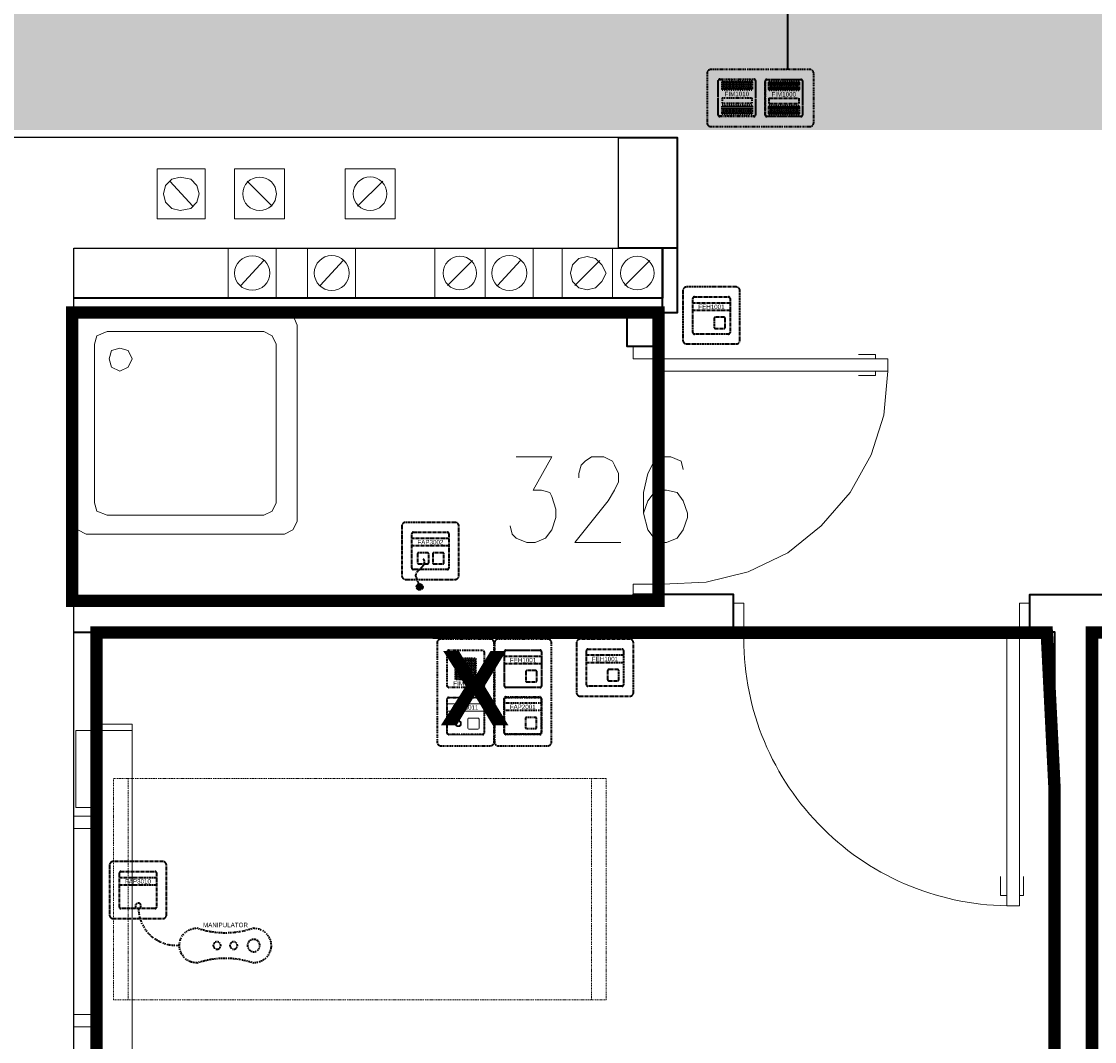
# Model space of a CAD drawing. Header units: millimetres. Extents: x 1 to 17496, y 1 to 30809.
# Tile 247 of 256: x 12126 to 12559, y 28415 to 28827. Entities that reach past the tile are written whole.
import ezdxf
from ezdxf.enums import TextEntityAlignment as Align

# ---------------------------------------------------------------- set-up
doc = ezdxf.new("R2010")
doc.units = ezdxf.units.MM
doc.linetypes.add('BORDER', pattern=[1.75, 0.5, -0.25, 0.5, -0.25, 0, -0.25])
doc.linetypes.add('CENTER', pattern=[2, 1.25, -0.25, 0.25, -0.25])
for name, color, linetype, lineweight in [('0_Przyz_do demontażu', 1, 'CENTER', 40), ('0_Przyz_FAP2001', 1, 'BORDER', 40), ('0_Przyz_FAP3002', 1, 'CENTER', 40), ('0_Przyz_FAP3010', 1, 'CENTER', 40), ('0_Przyz_FEH-1001', 1, 'CENTER', 40), ('0_Przyz_FIM1000', 1, 'CENTER', 40), ('0_Przyz_FIM1100', 1, 'BORDER', 40), ('0_Przyz_Manipulator', 1, 'BORDER', 40), ('0_Przyz_Ramka x4', 1, 'BORDER', 40), ('0_Przyz_Sala chorych', 5, 'BORDER', 40), ('0_Przyz_WC pacjenta', 30, 'CENTER', 40), ('0_Przyz_łóżko', 150, 'BORDER', 40), ('2DE_OBJ_ABB-SIGNAL', 7, 'Continuous', 18), ('N_SSP_ewakuacja', 4, 'CENTER', 40)]:
    doc.layers.add(name, color=color, linetype=linetype, lineweight=lineweight)
for name, color, linetype in [('2DE_TXTMARK', 41, 'Continuous'), ('2DE_TXTNUM', 11, 'Continuous'), ('PDF _Geometria', 7, 'Continuous')]:
    doc.layers.add(name, color=color, linetype=linetype)
doc.styles.add('arial', font='arialbd.ttf')
doc.styles.add('CP_ATTR', font='ARIAL.TTF')
doc.styles.add('CP_ELATT', font='ARIAL.TTF')

# ---------------------------------------------------------------- blocks, each defined once
blk = doc.blocks.new('2de_abb_sig_001_fzxmh7f')
for p, q in [((15, 5), (0, 5)), ((15, 2), (0, 2)), ((8.57, -1.2), (8.57, -4.8)), ((12.63, -0.75), (9.01, -0.75)), ((13.07, -4.8), (13.07, -1.2)), ((9.02, -5.25), (12.62, -5.25)), ((13.07, -4.35), (13.07, -4.35))]:
    blk.add_line(p, q)
at = {"flags": 128}
for points in [[(0, -6.9), (0, 6.9)], [(0.6, 7.5), (14.4, 7.5)], [(15, 6.9), (15, -6.9)], [(14.4, -7.5), (0.6, -7.5)]]:
    blk.add_lwpolyline(points, dxfattribs=at)
for centre, radius, start, end in [((0.6, 6.9), 0.6, 90, 180), ((14.4, 6.9), 0.6, 0, 90), ((9.02, -1.2), 0.45, 88.7598, 180), ((12.62, -1.2), 0.45, 0, 91.2402), ((0.6, -6.9), 0.6, 180, 270), ((9.02, -4.8), 0.45, 180, 270), ((12.62, -4.8), 0.45, 270, 0), ((14.4, -6.9), 0.6, 270, 0)]:
    blk.add_arc(centre, radius, start, end)
at = {"linetype": 'Continuous', "style": 'CP_ATTR', "flags": 9}
for tag in ['NAME', 'ARTICLE', 'MARK2', 'OTHER1', 'PRODUCT-TYPE', 'ORDER-NO', 'PRODUCER', 'VOLTAGE', 'CURRENT', 'POWER', 'CHARACTER', 'IP', 'OTHER', 'LINK', 'WEIGHT', 'NUMBER', 'GROUP', 'FUNCTION', 'EL-STATUS']:
    blk.add_attdef(tag, text='', height=0.00005, dxfattribs=at).set_placement((0, -6.9), align=Align.MIDDLE_LEFT)
at = {"layer": '2DE_TXTMARK', "linetype": 'ByBlock', "style": 'CP_ATTR', "width": 0.8, "flags": 8}
blk.add_attdef('MARK1', text='', height=1.8, dxfattribs=at).set_placement((7.5, 3.5), align=Align.MIDDLE_CENTER)
at = {"layer": '2DE_TXTNUM', "style": 'CP_ELATT', "width": 0.8}
blk.add_attdef('TAG', text='', height=2.5, dxfattribs=at).set_placement((7.5, 9), align=Align.CENTER)
blk = doc.blocks.new('2de_abb_sig_045_1psoxj')
blk.add_lwpolyline([(0, 20), (0, 0, 0.414214), (1.5, -1.5), (21.5, -1.5, 0.414214), (23, 0), (23, 20, 0.414214), (21.5, 21.5), (1.5, 21.5, 0.414214)], format="xyb", close=True)
at = {"flags": 128}
for points in [[(4.6, 17.5), (18.4, 17.5)], [(4, 3.1), (4, 16.9)], [(19, 16.9), (19, 3.1)], [(18.4, 2.5), (4.6, 2.5)]]:
    blk.add_lwpolyline(points, dxfattribs=at)
for centre, start, end in [((4.6, 16.9), 90, 180), ((18.4, 16.9), 0, 90), ((4.6, 3.1), 180, 270), ((18.4, 3.1), 270, 0)]:
    blk.add_arc(centre, 0.6, start, end)
at = {"linetype": 'Continuous', "style": 'CP_ATTR', "flags": 9}
for tag in ['NAME', 'ARTICLE', 'MARK2', 'OTHER1', 'PRODUCT-TYPE', 'ORDER-NO', 'PRODUCER', 'VOLTAGE', 'CURRENT', 'POWER', 'CHARACTER', 'IP', 'OTHER', 'LINK', 'WEIGHT', 'NUMBER', 'GROUP', 'FUNCTION', 'EL-STATUS']:
    blk.add_attdef(tag, text='', height=0.00005, dxfattribs=at).set_placement((0, 0), align=Align.MIDDLE_LEFT)
at = {"layer": '2DE_TXTMARK', "linetype": 'ByBlock', "style": 'CP_ATTR', "width": 0.8, "flags": 8}
blk.add_attdef('MARK1', text='', height=1.8, dxfattribs=at).set_placement((11.5, 27), align=Align.CENTER)
at = {"layer": '2DE_TXTNUM', "style": 'CP_ELATT', "width": 0.8}
blk.add_attdef('TAG', text='', height=2.5, dxfattribs=at).set_placement((11.5, 23), align=Align.CENTER)
blk = doc.blocks.new('2de_abb_sig_011_53jswgj')
blk.add_hatch(color=256).paths.add_polyline_path([(4.43, -14.56, 0.52796), (2.73, -13.39, 1.894083)])
for p, q in [((15, 5), (0, 5)), ((15, 2), (0, 2)), ((2.32, -1.2), (2.32, -4.8)), ((6.38, -0.75), (2.76, -0.75)), ((6.82, -4.8), (6.82, -1.2)), ((8.47, -1.2), (8.47, -4.8)), ((12.53, -0.75), (8.91, -0.75)), ((12.97, -4.8), (12.97, -1.2)), ((2.77, -5.25), (6.37, -5.25)), ((4.46, -6.18), (2.81, -7.85)), ((6.82, -4.35), (6.82, -4.35)), ((8.92, -5.25), (12.52, -5.25)), ((12.97, -4.35), (12.97, -4.35)), ((1.71, -10.8), (3.18, -14.56))]:
    blk.add_line(p, q)
at = {"flags": 128}
for points in [[(0, -6.9), (0, 6.9)], [(0.6, 7.5), (14.4, 7.5)], [(15, 6.9), (15, -6.9)], [(14.4, -7.5), (0.6, -7.5)]]:
    blk.add_lwpolyline(points, dxfattribs=at)
blk.add_circle((3.18, -14.56), 1.25)
for centre, radius, start, end in [((0.6, 6.9), 0.6, 90, 180), ((14.4, 6.9), 0.6, 0, 90), ((2.77, -1.2), 0.45, 88.7598, 180), ((2.77, -4.52), 2.36, 315.5514, 40.269), ((6.37, -1.2), 0.45, 0, 91.2402), ((8.92, -1.2), 0.45, 88.7598, 180), ((12.52, -1.2), 0.45, 0, 91.2402), ((0.6, -6.9), 0.6, 180, 270), ((3.91, -9.94), 2.36, 117.738, 201.3291), ((2.77, -4.8), 0.45, 180, 270), ((6.37, -4.8), 0.45, 270, 0), ((8.92, -4.8), 0.45, 180, 270), ((12.52, -4.8), 0.45, 270, 0), ((14.4, -6.9), 0.6, 270, 0)]:
    blk.add_arc(centre, radius, start, end)
at = {"linetype": 'Continuous', "style": 'CP_ATTR', "flags": 9}
for tag in ['NAME', 'ARTICLE', 'MARK2', 'OTHER1', 'PRODUCT-TYPE', 'ORDER-NO', 'PRODUCER', 'VOLTAGE', 'CURRENT', 'POWER', 'CHARACTER', 'IP', 'OTHER', 'LINK', 'WEIGHT', 'NUMBER', 'GROUP', 'FUNCTION', 'EL-STATUS']:
    blk.add_attdef(tag, text='', height=0.00005, dxfattribs=at).set_placement((0, -6.9), align=Align.MIDDLE_LEFT)
at = {"layer": '2DE_TXTMARK', "linetype": 'ByBlock', "style": 'CP_ATTR', "width": 0.8, "flags": 8}
blk.add_attdef('MARK1', text='', height=1.8, dxfattribs=at).set_placement((7.5, 3.5), align=Align.MIDDLE_CENTER)
at = {"layer": '2DE_TXTNUM', "style": 'CP_ELATT', "width": 0.8}
blk.add_attdef('TAG', text='', height=2.5, dxfattribs=at).set_placement((7.5, 9), align=Align.CENTER)
blk = doc.blocks.new('2de_abb_sig_012_53oms7o')
at = {"layer": '0_Przyz_FAP3010', "color": 1}
for p, q in [((15, 5), (0, 5)), ((15, 2), (0, 2)), ((6.68, -7.5), (6.68, -5.79)), ((8.63, -7.5), (8.63, -5.79))]:
    blk.add_line(p, q, dxfattribs=at)
at = {"layer": '0_Przyz_FAP3010', "color": 1, "flags": 128}
for points in [[(0, -6.9), (0, 6.9)], [(0.6, 7.5), (14.4, 7.5)], [(15, 6.9), (15, -6.9)], [(14.4, -7.5), (0.6, -7.5)]]:
    blk.add_lwpolyline(points, dxfattribs=at)
at = {"layer": '0_Przyz_FAP3010', "color": 1}
for centre, radius, start, end in [((0.6, 6.9), 0.6, 90, 180), ((14.4, 6.9), 0.6, 0, 90), ((0.6, -6.9), 0.6, 180, 270), ((7.65, -6.54), 1.23, 37.6692, 142.3308), ((14.4, -6.9), 0.6, 270, 0)]:
    blk.add_arc(centre, radius, start, end, dxfattribs=at)
at = {"layer": '0_Przyz_FAP3010', "color": 1, "style": 'CP_ELATT', "width": 0.8}
blk.add_attdef('TAG', text='', height=2.5, dxfattribs=at).set_placement((7.5, 9), align=Align.CENTER)
at = {"layer": '0_Przyz_FAP3010', "color": 1, "linetype": 'ByBlock', "style": 'CP_ATTR', "width": 0.8, "flags": 8}
blk.add_attdef('MARK1', text='', height=1.8, dxfattribs=at).set_placement((7.5, 3.5), align=Align.MIDDLE_CENTER)
at = {"layer": '0_Przyz_FAP3010', "color": 1, "linetype": 'Continuous', "style": 'CP_ATTR', "flags": 9}
for tag in ['NAME', 'ARTICLE', 'MARK2', 'OTHER1', 'PRODUCT-TYPE', 'ORDER-NO', 'PRODUCER', 'VOLTAGE', 'CURRENT', 'POWER', 'CHARACTER', 'IP', 'OTHER', 'LINK', 'WEIGHT', 'NUMBER', 'GROUP', 'FUNCTION', 'EL-STATUS']:
    blk.add_attdef(tag, text='', height=0.00005, dxfattribs=at).set_placement((0, -6.9), align=Align.MIDDLE_LEFT)
blk = doc.blocks.new('2de_abb_sig_046_18mvjo')
blk.add_lwpolyline([(0, 40), (0, 0, 0.414214), (1.5, -1.5), (21.5, -1.5, 0.414214), (23, 0), (23, 40, 0.414214), (21.5, 41.5), (1.5, 41.5, 0.414214)], format="xyb", close=True)
at = {"flags": 128}
for points in [[(4, 22.6), (4, 36.4)], [(4.6, 37), (18.4, 37)], [(19, 36.4), (19, 22.6)], [(18.4, 22), (4.6, 22)], [(4, 3.6), (4, 17.4)], [(4.6, 18), (18.4, 18)], [(19, 17.4), (19, 3.6)], [(18.4, 3), (4.6, 3)]]:
    blk.add_lwpolyline(points, dxfattribs=at)
for centre, start, end in [((4.6, 36.4), 90, 180), ((18.4, 36.4), 0, 90), ((4.6, 22.6), 180, 270), ((18.4, 22.6), 270, 0), ((4.6, 17.4), 90, 180), ((18.4, 17.4), 0, 90), ((4.6, 3.6), 180, 270), ((18.4, 3.6), 270, 0)]:
    blk.add_arc(centre, 0.6, start, end)
at = {"linetype": 'Continuous', "style": 'CP_ATTR', "flags": 9}
for tag in ['NAME', 'ARTICLE', 'MARK2', 'OTHER1', 'PRODUCT-TYPE', 'ORDER-NO', 'PRODUCER', 'VOLTAGE', 'CURRENT', 'POWER', 'CHARACTER', 'IP', 'OTHER', 'LINK', 'WEIGHT', 'NUMBER', 'GROUP', 'FUNCTION', 'EL-STATUS']:
    blk.add_attdef(tag, text='', height=0.00005, dxfattribs=at).set_placement((0, 0), align=Align.MIDDLE_LEFT)
at = {"layer": '2DE_TXTMARK', "linetype": 'ByBlock', "style": 'CP_ATTR', "width": 0.8, "flags": 8}
blk.add_attdef('MARK1', text='', height=1.8, dxfattribs=at).set_placement((11.5, 47), align=Align.CENTER)
at = {"layer": '2DE_TXTNUM', "style": 'CP_ELATT', "width": 0.8}
blk.add_attdef('TAG', text='', height=2.5, dxfattribs=at).set_placement((11.5, 43), align=Align.CENTER)
blk = doc.blocks.new('2de_abb_sig_007_fzx2ohn')
blk.add_hatch(color=10).paths.add_polyline_path([(1.5, -2.25), (13.5, -2.25), (13.5, 0), (1.5, 0)])
at = {"color": 10}
for p, q in [((1.5, 0), (13.5, 0)), ((1.5, 0), (1.5, -2.25)), ((13.5, 0), (13.5, -2.25)), ((1.5, -2.25), (13.5, -2.25))]:
    blk.add_line(p, q, dxfattribs=at)
at = {"flags": 128}
for points in [[(0, -6.9), (0, 6.9)], [(0.6, 7.5), (14.4, 7.5)], [(15, 6.9), (15, -6.9)], [(14.4, -7.5), (0.6, -7.5)]]:
    blk.add_lwpolyline(points, dxfattribs=at)
for points in [[(1.5, 3.38), (1.5, 6.38)], [(1.95, 6.38), (1.95, 3.38)], [(2.4, 3.38), (2.4, 6.38)], [(2.85, 6.38), (2.85, 3.38)], [(3.3, 3.38), (3.3, 6.38)], [(3.75, 6.38), (3.75, 3.38)], [(4.2, 3.38), (4.2, 6.38)], [(4.65, 6.38), (4.65, 3.38)], [(5.1, 3.38), (5.1, 6.38)], [(5.55, 6.38), (5.55, 3.38)], [(6, 3.38), (6, 6.38)], [(6.45, 6.38), (6.45, 3.38)], [(6.9, 3.38), (6.9, 6.38)], [(7.35, 6.38), (7.35, 3.38)], [(7.8, 3.38), (7.8, 6.38)], [(8.25, 6.38), (8.25, 3.38)], [(8.7, 3.38), (8.7, 6.38)], [(9.15, 6.38), (9.15, 3.38)], [(9.6, 3.38), (9.6, 6.38)], [(10.05, 6.38), (10.05, 3.38)], [(10.5, 3.38), (10.5, 6.38)], [(10.95, 6.38), (10.95, 3.38)], [(11.4, 3.38), (11.4, 6.38)], [(11.85, 6.38), (11.85, 3.38)], [(12.3, 3.38), (12.3, 6.38)], [(12.75, 6.38), (12.75, 3.38)], [(13.2, 3.38), (13.2, 6.38)], [(13.65, 6.38), (13.65, 3.38)], [(1.5, -6.38), (1.5, -3.38)], [(1.95, -3.38), (1.95, -6.38)], [(2.4, -6.38), (2.4, -3.38)], [(2.85, -3.38), (2.85, -6.38)], [(3.3, -6.38), (3.3, -3.38)], [(3.75, -3.38), (3.75, -6.38)], [(4.2, -6.38), (4.2, -3.38)], [(4.65, -3.38), (4.65, -6.38)], [(5.1, -6.38), (5.1, -3.38)], [(5.55, -3.38), (5.55, -6.38)], [(6, -6.38), (6, -3.38)], [(6.45, -3.38), (6.45, -6.38)], [(6.9, -6.38), (6.9, -3.38)], [(7.35, -3.38), (7.35, -6.38)], [(7.8, -6.38), (7.8, -3.38)], [(8.25, -3.38), (8.25, -6.38)], [(8.7, -6.38), (8.7, -3.38)], [(9.15, -3.38), (9.15, -6.38)], [(9.6, -6.38), (9.6, -3.38)], [(10.05, -3.38), (10.05, -6.38)], [(10.5, -6.38), (10.5, -3.38)], [(10.95, -3.38), (10.95, -6.38)], [(11.4, -6.38), (11.4, -3.38)], [(11.85, -3.38), (11.85, -6.38)], [(12.3, -6.38), (12.3, -3.38)], [(12.75, -3.38), (12.75, -6.38)], [(13.2, -6.38), (13.2, -3.38)], [(13.65, -3.38), (13.65, -6.38)]]:
    blk.add_lwpolyline(points)
for centre, radius, start, end in [((0.6, 6.9), 0.6, 90, 180), ((1.73, 6.38), 0.225, 0, 180), ((2.63, 6.38), 0.225, 0, 180), ((3.53, 6.38), 0.225, 0, 180), ((4.43, 6.38), 0.225, 0, 180), ((5.33, 6.38), 0.225, 0, 180), ((6.23, 6.38), 0.225, 0, 180), ((7.13, 6.38), 0.225, 0, 180), ((8.03, 6.38), 0.225, 0, 180), ((8.93, 6.38), 0.225, 0, 180), ((9.83, 6.38), 0.225, 0, 180), ((10.73, 6.38), 0.225, 0, 180), ((11.63, 6.38), 0.225, 0, 180), ((12.53, 6.38), 0.225, 0, 180), ((13.43, 6.38), 0.225, 0, 180), ((14.4, 6.9), 0.6, 0, 90), ((1.73, 3.38), 0.225, 180, 0), ((2.63, 3.38), 0.225, 180, 0), ((3.53, 3.38), 0.225, 180, 0), ((4.43, 3.38), 0.225, 180, 0), ((5.33, 3.38), 0.225, 180, 0), ((6.23, 3.38), 0.225, 180, 0), ((7.13, 3.38), 0.225, 180, 0), ((8.03, 3.38), 0.225, 180, 0), ((8.93, 3.38), 0.225, 180, 0), ((9.83, 3.38), 0.225, 180, 0), ((10.73, 3.38), 0.225, 180, 0), ((11.63, 3.38), 0.225, 180, 0), ((12.53, 3.38), 0.225, 180, 0), ((13.43, 3.38), 0.225, 180, 0), ((1.73, -3.38), 0.225, 0, 180), ((2.63, -3.38), 0.225, 0, 180), ((3.53, -3.38), 0.225, 0, 180), ((4.43, -3.38), 0.225, 0, 180), ((5.33, -3.38), 0.225, 0, 180), ((6.23, -3.38), 0.225, 0, 180), ((7.13, -3.38), 0.225, 0, 180), ((8.03, -3.38), 0.225, 0, 180), ((8.93, -3.38), 0.225, 0, 180), ((9.83, -3.38), 0.225, 0, 180), ((10.73, -3.38), 0.225, 0, 180), ((11.63, -3.38), 0.225, 0, 180), ((12.53, -3.38), 0.225, 0, 180), ((13.43, -3.38), 0.225, 0, 180), ((0.6, -6.9), 0.6, 180, 270), ((1.73, -6.38), 0.225, 180, 0), ((2.63, -6.38), 0.225, 180, 0), ((3.53, -6.38), 0.225, 180, 0), ((4.43, -6.38), 0.225, 180, 0), ((5.33, -6.38), 0.225, 180, 0), ((6.23, -6.38), 0.225, 180, 0), ((7.13, -6.38), 0.225, 180, 0), ((8.03, -6.38), 0.225, 180, 0), ((8.93, -6.38), 0.225, 180, 0), ((9.83, -6.38), 0.225, 180, 0), ((10.73, -6.38), 0.225, 180, 0), ((11.63, -6.38), 0.225, 180, 0), ((12.53, -6.38), 0.225, 180, 0), ((13.43, -6.38), 0.225, 180, 0), ((14.4, -6.9), 0.6, 270, 0)]:
    blk.add_arc(centre, radius, start, end)
at = {"linetype": 'Continuous', "style": 'CP_ATTR', "flags": 9}
for tag in ['EL-STATUS', 'FUNCTION', 'GROUP', 'NUMBER', 'WEIGHT', 'LINK', 'OTHER', 'IP', 'CHARACTER', 'POWER', 'CURRENT', 'VOLTAGE', 'PRODUCER', 'ORDER-NO', 'PRODUCT-TYPE', 'OTHER1', 'MARK2', 'ARTICLE', 'NAME']:
    blk.add_attdef(tag, text='', height=0.00005, dxfattribs=at).set_placement((0, -6.9), align=Align.MIDDLE_LEFT)
at = {"layer": '2DE_TXTMARK', "linetype": 'ByBlock', "style": 'CP_ATTR', "width": 0.8, "flags": 8}
blk.add_attdef('MARK1', text='', height=1.8, dxfattribs=at).set_placement((7.5, 1.5), align=Align.MIDDLE_CENTER)
at = {"layer": '2DE_TXTNUM', "style": 'CP_ELATT', "width": 0.8}
blk.add_attdef('TAG', text='', height=2.5, dxfattribs=at).set_placement((7.5, 9), align=Align.CENTER)
blk = doc.blocks.new('2de_abb_sig_n52_f0txfx9')
for centre, radius in [((-46.34, -15.39), 2.5), ((-38.25, -15.39), 1.5), ((-31.53, -15.39), 1.5)]:
    blk.add_circle(centre, radius)
for centre, radius, start, end in [((-15.05, -0.39), 15.06, 265.1118, 1.486), ((-46.34, -15.39), 7, 90, 270), ((-34.83, 24.3), 34.66, 250.6222, 289.3778), ((-23.33, -15.39), 7, 270, 90), ((-34.83, -55.09), 34.66, 70.6222, 109.3778)]:
    blk.add_arc(centre, radius, start, end)
at = {"linetype": 'Continuous', "style": 'CP_ATTR', "flags": 9}
for tag in ['ARTICLE', 'NAME', 'EL-STATUS', 'FUNCTION', 'GROUP', 'NUMBER', 'WEIGHT', 'LINK', 'OTHER', 'IP', 'CHARACTER', 'POWER', 'CURRENT', 'VOLTAGE', 'PRODUCER', 'ORDER-NO', 'PRODUCT-TYPE', 'OTHER1', 'MARK2']:
    blk.add_attdef(tag, text='', height=0.00005, dxfattribs=at).set_placement((-46.34, -22.39), align=Align.MIDDLE_LEFT)
at = {"layer": '2DE_TXTMARK', "linetype": 'ByBlock', "style": 'CP_ATTR', "width": 0.8, "flags": 8}
blk.add_attdef('MARK1', text='', height=1.8, dxfattribs=at).set_placement((-34.94, -7.09), align=Align.MIDDLE_CENTER)
at = {"layer": '2DE_TXTNUM', "style": 'CP_ELATT', "width": 0.8}
blk.add_attdef('TAG', text='', height=2.5, dxfattribs=at).set_placement((-34.94, -4.09), align=Align.CENTER)
blk = doc.blocks.new('2de_abb_sig_006_fzxhx6d')
at = {"flags": 128}
for points in [[(0, -6.9), (0, 6.9)], [(0.6, 7.5), (14.4, 7.5)], [(15, 6.9), (15, -6.9)], [(14.4, -7.5), (0.6, -7.5)]]:
    blk.add_lwpolyline(points, dxfattribs=at)
for points in [[(3.45, 4.27), (11.55, 4.27)], [(11.55, 3.82), (3.45, 3.82)], [(3.45, 3.37), (11.55, 3.37)], [(11.55, 2.92), (3.45, 2.92)], [(3.45, 2.47), (11.55, 2.47)], [(11.55, 2.02), (3.45, 2.02)], [(3.45, 1.57), (11.55, 1.57)], [(11.55, 1.12), (3.45, 1.12)], [(3.45, 0.67), (11.55, 0.67)], [(11.55, 0.22), (3.45, 0.22)], [(3.45, -0.22), (11.55, -0.22)], [(11.55, -0.67), (3.45, -0.67)], [(3.45, -1.12), (11.55, -1.12)], [(11.55, -1.57), (3.45, -1.57)], [(3.45, -2.02), (11.55, -2.02)], [(11.55, -2.47), (3.45, -2.47)], [(3.45, -2.92), (11.55, -2.92)], [(11.55, -3.37), (3.45, -3.37)], [(3.45, -3.82), (11.55, -3.82)], [(11.55, -4.27), (3.45, -4.27)]]:
    blk.add_lwpolyline(points)
for centre, radius, start, end in [((0.6, 6.9), 0.6, 90, 180), ((14.4, 6.9), 0.6, 0, 90), ((3.45, 4.05), 0.225, 90, 270), ((3.45, 3.15), 0.225, 90, 270), ((3.45, 2.25), 0.225, 90, 270), ((3.45, 1.35), 0.225, 90, 270), ((3.45, 0.45), 0.225, 90, 270), ((11.55, 4.05), 0.225, 270, 90), ((11.55, 3.15), 0.225, 270, 90), ((11.55, 2.25), 0.225, 270, 90), ((11.55, 1.35), 0.225, 270, 90), ((11.55, 0.45), 0.225, 270, 90), ((3.45, -0.45), 0.225, 90, 270), ((3.45, -1.35), 0.225, 90, 270), ((3.45, -2.25), 0.225, 90, 270), ((3.45, -3.15), 0.225, 90, 270), ((3.45, -4.05), 0.225, 90, 270), ((11.55, -0.45), 0.225, 270, 90), ((11.55, -1.35), 0.225, 270, 90), ((11.55, -2.25), 0.225, 270, 90), ((11.55, -3.15), 0.225, 270, 90), ((11.55, -4.05), 0.225, 270, 90), ((0.6, -6.9), 0.6, 180, 270), ((14.4, -6.9), 0.6, 270, 0)]:
    blk.add_arc(centre, radius, start, end)
at = {"linetype": 'Continuous', "style": 'CP_ATTR', "flags": 9}
for tag in ['NAME', 'ARTICLE', 'MARK2', 'OTHER1', 'PRODUCT-TYPE', 'ORDER-NO', 'PRODUCER', 'VOLTAGE', 'CURRENT', 'POWER', 'CHARACTER', 'IP', 'OTHER', 'LINK', 'WEIGHT', 'NUMBER', 'GROUP', 'FUNCTION', 'EL-STATUS']:
    blk.add_attdef(tag, text='', height=0.00005, dxfattribs=at).set_placement((0, -6.9), align=Align.MIDDLE_LEFT)
at = {"layer": '2DE_TXTMARK', "linetype": 'ByBlock', "style": 'CP_ATTR', "width": 0.8, "flags": 8}
blk.add_attdef('MARK1', text='', height=1.8, dxfattribs=at).set_placement((7.5, -5.89), align=Align.MIDDLE_CENTER)
at = {"layer": '2DE_TXTNUM', "style": 'CP_ELATT', "width": 0.8}
blk.add_attdef('TAG', text='', height=2.5, dxfattribs=at).set_placement((7.5, 9), align=Align.CENTER)
blk = doc.blocks.new('2de_abb_sig_013_53790e7')
for p, q in [((15, 5), (0, 5)), ((15, 2), (0, 2)), ((8.47, -1.2), (8.47, -4.8)), ((12.53, -0.75), (8.91, -0.75)), ((12.97, -4.8), (12.97, -1.2)), ((8.92, -5.25), (12.52, -5.25)), ((12.97, -4.35), (12.97, -4.35))]:
    blk.add_line(p, q)
at = {"flags": 128}
for points in [[(0, -6.9), (0, 6.9)], [(0.6, 7.5), (14.4, 7.5)], [(15, 6.9), (15, -6.9)], [(14.4, -7.5), (0.6, -7.5)]]:
    blk.add_lwpolyline(points, dxfattribs=at)
at = {"ltscale": 0.2}
for centre, radius in [((4.57, -2.98), 1.25), ((4.57, -3), 0.95)]:
    blk.add_circle(centre, radius, dxfattribs=at)
for centre, radius, start, end in [((0.6, 6.9), 0.6, 90, 180), ((14.4, 6.9), 0.6, 0, 90), ((8.92, -1.2), 0.45, 88.7598, 180), ((12.52, -1.2), 0.45, 0, 91.2402), ((0.6, -6.9), 0.6, 180, 270), ((8.92, -4.8), 0.45, 180, 270), ((12.52, -4.8), 0.45, 270, 0), ((14.4, -6.9), 0.6, 270, 0)]:
    blk.add_arc(centre, radius, start, end)
at = {"linetype": 'Continuous', "style": 'CP_ATTR', "flags": 9}
for tag in ['NAME', 'ARTICLE', 'MARK2', 'OTHER1', 'PRODUCT-TYPE', 'ORDER-NO', 'PRODUCER', 'VOLTAGE', 'CURRENT', 'POWER', 'CHARACTER', 'IP', 'OTHER', 'LINK', 'WEIGHT', 'NUMBER', 'GROUP', 'FUNCTION', 'EL-STATUS']:
    blk.add_attdef(tag, text='', height=0.00005, dxfattribs=at).set_placement((0, -6.9), align=Align.MIDDLE_LEFT)
at = {"layer": '2DE_TXTMARK', "linetype": 'ByBlock', "style": 'CP_ATTR', "width": 0.8, "flags": 8}
blk.add_attdef('MARK1', text='', height=1.8, dxfattribs=at).set_placement((7.5, 3.5), align=Align.MIDDLE_CENTER)
at = {"layer": '2DE_TXTNUM', "style": 'CP_ELATT', "width": 0.8}
blk.add_attdef('TAG', text='', height=2.5, dxfattribs=at).set_placement((7.5, 9), align=Align.CENTER)
blk = doc.blocks.new('2de_abb_sig_010_fzx1zps')
for p, q in [((15, 5), (0, 5)), ((15, 2), (0, 2)), ((8.57, -1.2), (8.57, -4.8)), ((12.63, -0.75), (9.01, -0.75)), ((13.07, -4.8), (13.07, -1.2)), ((9.02, -5.25), (12.62, -5.25)), ((13.07, -4.35), (13.07, -4.35))]:
    blk.add_line(p, q)
at = {"flags": 128}
for points in [[(0, -6.9), (0, 6.9)], [(0.6, 7.5), (14.4, 7.5)], [(15, 6.9), (15, -6.9)], [(14.4, -7.5), (0.6, -7.5)]]:
    blk.add_lwpolyline(points, dxfattribs=at)
for centre, radius, start, end in [((0.6, 6.9), 0.6, 90, 180), ((14.4, 6.9), 0.6, 0, 90), ((9.02, -1.2), 0.45, 88.7598, 180), ((12.62, -1.2), 0.45, 0, 91.2402), ((0.6, -6.9), 0.6, 180, 270), ((9.02, -4.8), 0.45, 180, 270), ((12.62, -4.8), 0.45, 270, 0), ((14.4, -6.9), 0.6, 270, 0)]:
    blk.add_arc(centre, radius, start, end)
at = {"linetype": 'Continuous', "style": 'CP_ATTR', "flags": 9}
for tag in ['NAME', 'ARTICLE', 'MARK2', 'OTHER1', 'PRODUCT-TYPE', 'ORDER-NO', 'PRODUCER', 'VOLTAGE', 'CURRENT', 'POWER', 'CHARACTER', 'IP', 'OTHER', 'LINK', 'WEIGHT', 'NUMBER', 'GROUP', 'FUNCTION', 'EL-STATUS']:
    blk.add_attdef(tag, text='', height=0.00005, dxfattribs=at).set_placement((0, -6.9), align=Align.MIDDLE_LEFT)
at = {"layer": '2DE_TXTMARK', "linetype": 'ByBlock', "style": 'CP_ATTR', "width": 0.8, "flags": 8}
blk.add_attdef('MARK1', text='', height=1.8, dxfattribs=at).set_placement((7.5, 3.5), align=Align.MIDDLE_CENTER)
at = {"layer": '2DE_TXTNUM', "style": 'CP_ELATT', "width": 0.8}
blk.add_attdef('TAG', text='', height=2.5, dxfattribs=at).set_placement((7.5, 9), align=Align.CENTER)
blk = doc.blocks.new('2de_abb_sig_005_fzxsvu1')
blk.add_hatch(color=50).paths.add_polyline_path([(1.5, -2.25), (13.5, -2.25), (13.5, 0), (1.5, 0)])
at = {"color": 50}
for p, q in [((1.5, 0), (13.5, 0)), ((1.5, 0), (1.5, -2.25)), ((13.5, 0), (13.5, -2.25)), ((1.5, -2.25), (13.5, -2.25))]:
    blk.add_line(p, q, dxfattribs=at)
at = {"flags": 128}
for points in [[(0, -6.9), (0, 6.9)], [(0.6, 7.5), (14.4, 7.5)], [(15, 6.9), (15, -6.9)], [(14.4, -7.5), (0.6, -7.5)]]:
    blk.add_lwpolyline(points, dxfattribs=at)
for points in [[(1.5, 3.38), (1.5, 6.38)], [(1.95, 6.38), (1.95, 3.38)], [(2.4, 3.38), (2.4, 6.38)], [(2.85, 6.38), (2.85, 3.38)], [(3.3, 3.38), (3.3, 6.38)], [(3.75, 6.38), (3.75, 3.38)], [(4.2, 3.38), (4.2, 6.38)], [(4.65, 6.38), (4.65, 3.38)], [(5.1, 3.38), (5.1, 6.38)], [(5.55, 6.38), (5.55, 3.38)], [(6, 3.38), (6, 6.38)], [(6.45, 6.38), (6.45, 3.38)], [(6.9, 3.38), (6.9, 6.38)], [(7.35, 6.38), (7.35, 3.38)], [(7.8, 3.38), (7.8, 6.38)], [(8.25, 6.38), (8.25, 3.38)], [(8.7, 3.38), (8.7, 6.38)], [(9.15, 6.38), (9.15, 3.38)], [(9.6, 3.38), (9.6, 6.38)], [(10.05, 6.38), (10.05, 3.38)], [(10.5, 3.38), (10.5, 6.38)], [(10.95, 6.38), (10.95, 3.38)], [(11.4, 3.38), (11.4, 6.38)], [(11.85, 6.38), (11.85, 3.38)], [(12.3, 3.38), (12.3, 6.38)], [(12.75, 6.38), (12.75, 3.38)], [(13.2, 3.38), (13.2, 6.38)], [(13.65, 6.38), (13.65, 3.38)], [(1.5, -6.38), (1.5, -3.38)], [(1.95, -3.38), (1.95, -6.38)], [(2.4, -6.38), (2.4, -3.38)], [(2.85, -3.38), (2.85, -6.38)], [(3.3, -6.38), (3.3, -3.38)], [(3.75, -3.38), (3.75, -6.38)], [(4.2, -6.38), (4.2, -3.38)], [(4.65, -3.38), (4.65, -6.38)], [(5.1, -6.38), (5.1, -3.38)], [(5.55, -3.38), (5.55, -6.38)], [(6, -6.38), (6, -3.38)], [(6.45, -3.38), (6.45, -6.38)], [(6.9, -6.38), (6.9, -3.38)], [(7.35, -3.38), (7.35, -6.38)], [(7.8, -6.38), (7.8, -3.38)], [(8.25, -3.38), (8.25, -6.38)], [(8.7, -6.38), (8.7, -3.38)], [(9.15, -3.38), (9.15, -6.38)], [(9.6, -6.38), (9.6, -3.38)], [(10.05, -3.38), (10.05, -6.38)], [(10.5, -6.38), (10.5, -3.38)], [(10.95, -3.38), (10.95, -6.38)], [(11.4, -6.38), (11.4, -3.38)], [(11.85, -3.38), (11.85, -6.38)], [(12.3, -6.38), (12.3, -3.38)], [(12.75, -3.38), (12.75, -6.38)], [(13.2, -6.38), (13.2, -3.38)], [(13.65, -3.38), (13.65, -6.38)]]:
    blk.add_lwpolyline(points)
for centre, radius, start, end in [((0.6, 6.9), 0.6, 90, 180), ((1.73, 6.38), 0.225, 0, 180), ((2.63, 6.38), 0.225, 0, 180), ((3.53, 6.38), 0.225, 0, 180), ((4.43, 6.38), 0.225, 0, 180), ((5.33, 6.38), 0.225, 0, 180), ((6.23, 6.38), 0.225, 0, 180), ((7.13, 6.38), 0.225, 0, 180), ((8.03, 6.38), 0.225, 0, 180), ((8.93, 6.38), 0.225, 0, 180), ((9.83, 6.38), 0.225, 0, 180), ((10.73, 6.38), 0.225, 0, 180), ((11.63, 6.38), 0.225, 0, 180), ((12.53, 6.38), 0.225, 0, 180), ((13.43, 6.38), 0.225, 0, 180), ((14.4, 6.9), 0.6, 0, 90), ((1.73, 3.38), 0.225, 180, 0), ((2.63, 3.38), 0.225, 180, 0), ((3.53, 3.38), 0.225, 180, 0), ((4.43, 3.38), 0.225, 180, 0), ((5.33, 3.38), 0.225, 180, 0), ((6.23, 3.38), 0.225, 180, 0), ((7.13, 3.38), 0.225, 180, 0), ((8.03, 3.38), 0.225, 180, 0), ((8.93, 3.38), 0.225, 180, 0), ((9.83, 3.38), 0.225, 180, 0), ((10.73, 3.38), 0.225, 180, 0), ((11.63, 3.38), 0.225, 180, 0), ((12.53, 3.38), 0.225, 180, 0), ((13.43, 3.38), 0.225, 180, 0), ((1.73, -3.38), 0.225, 0, 180), ((2.63, -3.38), 0.225, 0, 180), ((3.53, -3.38), 0.225, 0, 180), ((4.43, -3.38), 0.225, 0, 180), ((5.33, -3.38), 0.225, 0, 180), ((6.23, -3.38), 0.225, 0, 180), ((7.13, -3.38), 0.225, 0, 180), ((8.03, -3.38), 0.225, 0, 180), ((8.93, -3.38), 0.225, 0, 180), ((9.83, -3.38), 0.225, 0, 180), ((10.73, -3.38), 0.225, 0, 180), ((11.63, -3.38), 0.225, 0, 180), ((12.53, -3.38), 0.225, 0, 180), ((13.43, -3.38), 0.225, 0, 180), ((0.6, -6.9), 0.6, 180, 270), ((1.73, -6.38), 0.225, 180, 0), ((2.63, -6.38), 0.225, 180, 0), ((3.53, -6.38), 0.225, 180, 0), ((4.43, -6.38), 0.225, 180, 0), ((5.33, -6.38), 0.225, 180, 0), ((6.23, -6.38), 0.225, 180, 0), ((7.13, -6.38), 0.225, 180, 0), ((8.03, -6.38), 0.225, 180, 0), ((8.93, -6.38), 0.225, 180, 0), ((9.83, -6.38), 0.225, 180, 0), ((10.73, -6.38), 0.225, 180, 0), ((11.63, -6.38), 0.225, 180, 0), ((12.53, -6.38), 0.225, 180, 0), ((13.43, -6.38), 0.225, 180, 0), ((14.4, -6.9), 0.6, 270, 0)]:
    blk.add_arc(centre, radius, start, end)
at = {"linetype": 'Continuous', "style": 'CP_ATTR', "flags": 9}
for tag in ['EL-STATUS', 'FUNCTION', 'GROUP', 'NUMBER', 'WEIGHT', 'LINK', 'OTHER', 'IP', 'CHARACTER', 'POWER', 'CURRENT', 'VOLTAGE', 'PRODUCER', 'ORDER-NO', 'PRODUCT-TYPE', 'OTHER1', 'MARK2', 'ARTICLE', 'NAME']:
    blk.add_attdef(tag, text='', height=0.00005, dxfattribs=at).set_placement((0, -6.9), align=Align.MIDDLE_LEFT)
at = {"layer": '2DE_TXTMARK', "linetype": 'ByBlock', "style": 'CP_ATTR', "width": 0.8, "flags": 8}
blk.add_attdef('MARK1', text='', height=1.8, dxfattribs=at).set_placement((7.5, 1.5), align=Align.MIDDLE_CENTER)
at = {"layer": '2DE_TXTNUM', "style": 'CP_ELATT', "width": 0.8}
blk.add_attdef('TAG', text='', height=2.5, dxfattribs=at).set_placement((7.5, 9), align=Align.CENTER)

msp = doc.modelspace()

# ---------------------------------------------------------------- hatches: boundary and pattern name
at = {"layer": 'N_SSP_ewakuacja', "lineweight": 60, "transparency": 33554457}
h = msp.add_hatch(color=51, dxfattribs=at)
h.dxf.hatch_style = 1
h.paths.add_polyline_path([(5810.72, 28917.92), (5811.53, 28904.17), (5811.53, 28697.72), (6290.98, 28697.72), (6290.98, 28783.07), (13369.05, 28783.07), (13369.05, 28661.44), (13586.71, 28661.44), (13586.71, 29190.64), (13377.59, 29190.64), (13377.59, 29009.27), (12105.8, 29009.27), (12105.8, 29067.3), (6329.51, 29067.3), (6329.51, 28917.92)])

# ---------------------------------------------------------------- linework, layer by layer
at = {"layer": '0_Przyz_Ramka x4', "linetype": 'ByBlock'}
msp.add_lwpolyline([(12434.79, 28807.33), (12434.79, 28953.78)], dxfattribs=at)
at = {"layer": '0_Przyz_Sala chorych', "ltscale": 500, "const_width": 5}
for points in [[(12155.84, 28580.44), (12294.08, 28580.44), (12294.08, 28580.33), (12539.29, 28580.33), (12542.46, 28516.73), (12542.46, 28065.88), (12155.82, 28065.88)], [(12557.53, 28580.44), (12695.76, 28580.44), (12695.76, 28580.33), (12940.98, 28580.33), (12940.94, 28516.73), (12940.94, 28065.88), (12557.51, 28065.88)]]:
    msp.add_lwpolyline(points, close=True, dxfattribs=at)
at = {"layer": '0_Przyz_WC pacjenta', "ltscale": 500, "const_width": 5}
msp.add_lwpolyline([(12146.02, 28709.42), (12382.62, 28709.42), (12382.62, 28593.23), (12146.07, 28593.23)], close=True, dxfattribs=at)
at = {"layer": '0_Przyz_łóżko', "lineweight": 18}
msp.add_lwpolyline([(12361.48, 28432.28), (12361.48, 28521.55), (12162.71, 28521.55), (12162.71, 28432.28)], close=True, dxfattribs=at)
for points in [[(12168.61, 28432.28), (12168.61, 28521.55)], [(12355.58, 28432.28), (12355.58, 28521.55)]]:
    msp.add_lwpolyline(points, dxfattribs=at)
at = {"layer": 'PDF _Geometria', "lineweight": 25}
msp.add_lwpolyline([(12160.19, 28065.91), (12146.71, 28065.91), (12146.71, 28735.48), (12366.53, 28735.48), (12366.53, 28780.11), (11990.9, 28780.11)], dxfattribs=at)
at = {"layer": 'PDF _Geometria', "lineweight": 40}
for points in [[(12366.53, 28780.11), (12390.11, 28780.11), (12390.11, 28735.48), (12366.53, 28735.48)], [(12369.9, 28709.37), (12369.9, 28695.89), (12384.22, 28695.89), (12384.22, 28735.48), (12384.22, 28715.26), (12146.71, 28715.26)], [(12390.11, 28735.48), (12390.11, 28709.37), (12146.71, 28709.37)], [(12146.71, 28580.51), (12412.85, 28580.51), (12412.85, 28595.67), (12372.43, 28595.67), (12372.43, 28593.14), (12146.71, 28593.14)], [(12542.56, 28065.91), (12542.56, 28580.51), (12532.45, 28580.51), (12532.45, 28595.67), (12567.82, 28595.67), (12567.82, 28580.51), (12557.72, 28580.51), (12557.72, 28065.91)]]:
    msp.add_lwpolyline(points, dxfattribs=at)
at = {"layer": 'PDF _Geometria', "lineweight": 18}
for points in [[(12199.77, 28747.27), (12199.77, 28767.48), (12180.4, 28767.48), (12180.4, 28747.27)], [(12231.78, 28747.27), (12231.78, 28767.48), (12211.56, 28767.48), (12211.56, 28747.27)], [(12276.41, 28747.27), (12276.41, 28767.48), (12256.2, 28767.48), (12256.2, 28747.27)], [(12189.66, 28764.11), (12186.3, 28763.27), (12183.77, 28760.74), (12182.93, 28757.37), (12183.77, 28754), (12186.3, 28751.48), (12189.66, 28750.64), (12193.88, 28751.48), (12196.4, 28754), (12197.24, 28757.37), (12196.4, 28760.74), (12193.88, 28763.27)], [(12228.41, 28715.26), (12228.41, 28735.48), (12209.04, 28735.48), (12209.04, 28715.26)], [(12260.41, 28715.26), (12260.41, 28735.48), (12241.04, 28735.48), (12241.04, 28715.26)], [(12312.63, 28715.26), (12312.63, 28735.48), (12292.42, 28735.48), (12292.42, 28715.26)], [(12332, 28715.26), (12332, 28735.48), (12312.63, 28735.48), (12312.63, 28715.26)], [(12364.01, 28715.26), (12364.01, 28735.48), (12343.79, 28735.48), (12343.79, 28715.26)], [(12384.22, 28715.26), (12384.22, 28735.48), (12364.01, 28735.48), (12364.01, 28715.26)], [(12361.48, 28725.37), (12359.79, 28728.74), (12357.27, 28731.26), (12353.9, 28732.11), (12350.53, 28731.26), (12348, 28728.74), (12347.16, 28725.37), (12348, 28722), (12350.53, 28719.47), (12353.9, 28718.63), (12357.27, 28719.47), (12359.79, 28722)], [(12231.78, 28709.37), (12151.76, 28709.37), (12148.4, 28708.52), (12146.71, 28704.31), (12146.71, 28625.14), (12148.4, 28621.78), (12151.76, 28620.09), (12231.78, 28620.09), (12235.15, 28621.78), (12236.83, 28625.14), (12236.83, 28704.31), (12235.15, 28708.52)], [(12223.35, 28701.79), (12160.19, 28701.79), (12155.98, 28700.1), (12155.13, 28696.73), (12155.13, 28632.72), (12155.98, 28629.36), (12160.19, 28627.67), (12223.35, 28627.67), (12226.72, 28629.36), (12228.41, 28632.72), (12228.41, 28696.73), (12226.72, 28700.1)], [(12165.24, 28685.78), (12168.61, 28687.47), (12170.29, 28690.84), (12168.61, 28694.21), (12165.24, 28695.05), (12161.87, 28694.21), (12161.03, 28690.84), (12161.87, 28687.47)], [(12475.18, 28685.78), (12384.22, 28685.78), (12384.22, 28695.89), (12372.43, 28695.89), (12372.43, 28690.84), (12475.18, 28690.84)], [(12384.22, 28595.67), (12384.22, 28599.88), (12372.43, 28599.88), (12372.43, 28595.67)], [(12311.79, 28593.14), (12294.1, 28593.14)], [(12417.07, 28580.51), (12417.07, 28592.3), (12412.85, 28592.3), (12412.85, 28580.51)], [(12523.19, 28470.18), (12523.19, 28580.51), (12532.45, 28580.51), (12532.45, 28592.3), (12528.24, 28592.3), (12528.24, 28470.18)], [(12294.1, 28580.51), (12311.79, 28580.51)], [(12334.84, 28579.19), (12353.37, 28579.19)], [(12170.29, 28384.27), (12170.29, 28543.45), (12154.29, 28543.45), (12154.29, 28384.27)], [(12154.29, 28501.34), (12154.29, 28506.39), (12146.71, 28506.39), (12146.71, 28501.34)], [(12146.71, 28483.65), (12146.71, 28501.34)], [(12542.56, 28501.34), (12542.56, 28483.65)], [(12154.29, 28421.33), (12154.29, 28426.38), (12146.71, 28426.38), (12146.71, 28421.33)]]:
    msp.add_lwpolyline(points, close=True, dxfattribs=at)
for points in [[(12194.72, 28752.32), (12185.45, 28762.43)], [(12226.72, 28752.32), (12216.62, 28762.43)], [(12261.25, 28752.32), (12271.36, 28762.43)], [(12214.09, 28720.32), (12223.35, 28730.42)], [(12246.09, 28720.32), (12255.36, 28730.42)], [(12297.47, 28720.32), (12307.58, 28730.42)], [(12317.68, 28720.32), (12326.95, 28730.42)], [(12348.85, 28720.32), (12358.95, 28730.42)], [(12369.06, 28720.32), (12379.17, 28730.42)], [(12311.79, 28709.37), (12294.1, 28709.37)], [(12470.13, 28690.84), (12470.13, 28692.52), (12463.39, 28692.52)], [(12384.22, 28599.88), (12401.91, 28600.72), (12418.75, 28604.93), (12434.75, 28612.51), (12448.23, 28623.46), (12460.02, 28636.94), (12468.44, 28652.1), (12473.49, 28668.1), (12475.18, 28685.78)], [(12470.13, 28685.78), (12470.13, 28684.1), (12463.39, 28684.1)], [(12325.26, 28651.25), (12339.58, 28651.25), (12332, 28637.78), (12335.37, 28637.78), (12338.74, 28636.94), (12339.58, 28635.25), (12341.27, 28630.2), (12341.27, 28626.83), (12339.58, 28621.78), (12337.05, 28618.41), (12332.84, 28616.72), (12329.47, 28616.72), (12325.26, 28618.41), (12323.58, 28620.09), (12322.74, 28623.46)], [(12350.53, 28642.83), (12350.53, 28644.52), (12351.37, 28647.88), (12353.06, 28649.57), (12355.58, 28651.25), (12360.64, 28651.25), (12364.01, 28649.57), (12364.85, 28647.88), (12366.53, 28644.52), (12366.53, 28641.15), (12364.85, 28637.78), (12362.32, 28633.57), (12348.85, 28616.72), (12367.37, 28616.72)], [(12392.64, 28646.2), (12391.8, 28649.57), (12387.59, 28651.25), (12385.06, 28651.25), (12380.85, 28649.57), (12378.32, 28644.52), (12376.64, 28636.94), (12376.64, 28628.51), (12378.32, 28621.78), (12380.85, 28618.41), (12385.06, 28616.72), (12385.9, 28616.72), (12390.11, 28618.41), (12392.64, 28621.78), (12394.33, 28626.83), (12394.33, 28628.51), (12392.64, 28633.57), (12390.11, 28636.94), (12385.9, 28637.78), (12385.06, 28637.78), (12380.85, 28636.94), (12378.32, 28633.57), (12376.64, 28628.51)], [(12154.29, 28540.92), (12147.55, 28540.92), (12147.55, 28509.76), (12154.29, 28509.76), (12154.29, 28540.92), (12170.29, 28540.92)], [(12542.56, 28523.24), (12542.56, 28505.55)], [(12523.19, 28474.39), (12520.66, 28474.39), (12520.66, 28481.97)], [(12528.24, 28474.39), (12529.92, 28474.39), (12529.92, 28481.97)]]:
    msp.add_lwpolyline(points, dxfattribs=at)
for centre, radius in [((12221.67, 28757.34), 6.77), ((12266.27, 28757.37), 6.77), ((12250.82, 28725.37), 7.06), ((12302.49, 28725.37), 6.77), ((12322.41, 28725.37), 7.06), ((12374.08, 28725.37), 6.77)]:
    msp.add_circle(centre, radius, dxfattribs=at)
msp.add_arc((12524.79, 28577.92), 107.75, 178.6227, 269.1482, dxfattribs=at)
msp.add_ellipse((12218.72, 28725.37), major_axis=(-7.16, 0), ratio=0.970725, start_param=3.141593, end_param=9.424778, dxfattribs=at)

# ---------------------------------------------------------------- block references
at = {"layer": '0_Przyz_FAP2001', "lineweight": -3}
msp.add_blockref('2de_abb_sig_010_fzx1zps', (12320.35, 28546.91), dxfattribs=at).add_auto_attribs({'MARK1': 'FAP2001'})
at = {"layer": '0_Przyz_FAP3002', "lineweight": -3}
msp.add_blockref('2de_abb_sig_045_1psoxj', (12279.09, 28603.33), dxfattribs=at)
msp.add_blockref('2de_abb_sig_011_53jswgj', (12283.09, 28613.33), dxfattribs=at).add_auto_attribs({'MARK1': 'FAP3002'})
at = {"layer": '0_Przyz_FAP3010', "lineweight": -3}
msp.add_blockref('2de_abb_sig_045_1psoxj', (12161.12, 28466.52), dxfattribs=at)
ref = msp.add_blockref('2de_abb_sig_012_53oms7o', (12165.12, 28476.52), dxfattribs=at)
ref.add_attrib('MARK1', 'FAP3010', dxfattribs={"layer": '2DE_TXTMARK', "linetype": 'ByBlock', "height": 1.8, "style": 'CP_ATTR', "width": 0.8, "flags": 8}).set_placement((12172.62, 28480.02), align=Align.MIDDLE_CENTER)
at = {"layer": '0_Przyz_FEH-1001', "lineweight": -3}
for p in [(12392.49, 28698.27), (12349.54, 28556.21)]:
    msp.add_blockref('2de_abb_sig_045_1psoxj', p, dxfattribs=at)
for p in [(12396.49, 28708.28), (12320.48, 28565.77), (12353.54, 28566.22)]:
    msp.add_blockref('2de_abb_sig_001_fzxmh7f', p, dxfattribs=at).add_auto_attribs({'MARK1': 'FEH1001'})
at = {"layer": '0_Przyz_FIM1000', "lineweight": -3}
msp.add_blockref('2de_abb_sig_007_fzx2ohn', (12425.69, 28795.98), dxfattribs=at).add_auto_attribs({'MARK1': 'FIM1000'})
at = {"layer": '0_Przyz_FIM1100', "lineweight": -3}
for name, p, values in [('2de_abb_sig_005_fzxsvu1', (12406.76, 28796.12), {'MARK1': 'FIM1010'}), ('2de_abb_sig_006_fzxhx6d', (12297.3, 28565.73), {'MARK1': 'FIM1100'})]:
    msp.add_blockref(name, p, dxfattribs=at).add_auto_attribs(values)
at = {"layer": '0_Przyz_Manipulator', "lineweight": -3}
ref = msp.add_blockref('2de_abb_sig_n52_f0txfx9', (12172.98, 28469.54), dxfattribs=dict(at, xscale=-1))
ref.add_attrib('MARK1', 'MANIPULATOR', dxfattribs={"layer": '2DE_TXTMARK', "linetype": 'ByBlock', "height": 1.8, "style": 'CP_ATTR', "width": 0.8, "flags": 8}).set_placement((12207.92, 28462.45), align=Align.MIDDLE_CENTER)
at = {"layer": '0_Przyz_Ramka x4', "linetype": 'Continuous', "lineweight": 0, "rotation": 270}
msp.add_blockref('2de_abb_sig_046_18mvjo', (12403.75, 28807.48), dxfattribs=at)
at = {"layer": '0_Przyz_Ramka x4', "linetype": 'Continuous', "lineweight": 0}
for p in [(12293.31, 28536.22), (12316.47, 28536.22)]:
    msp.add_blockref('2de_abb_sig_046_18mvjo', p, dxfattribs=at)
at = {"layer": '2DE_OBJ_ABB-SIGNAL', "lineweight": -3}
msp.add_blockref('2de_abb_sig_013_53790e7', (12297.25, 28546.67), dxfattribs=at).add_auto_attribs({'MARK1': 'FAP3011'})

# ---------------------------------------------------------------- texts
at = {"layer": '0_Przyz_do demontażu', "linetype": 'ByBlock', "lineweight": 30, "insert": (12294.49, 28573.01), "char_height": 30, "width": 9.5107, "attachment_point": 1, "style": 'arial'}
msp.add_mtext('X', dxfattribs=at)

doc.saveas('drawing.dxf')
